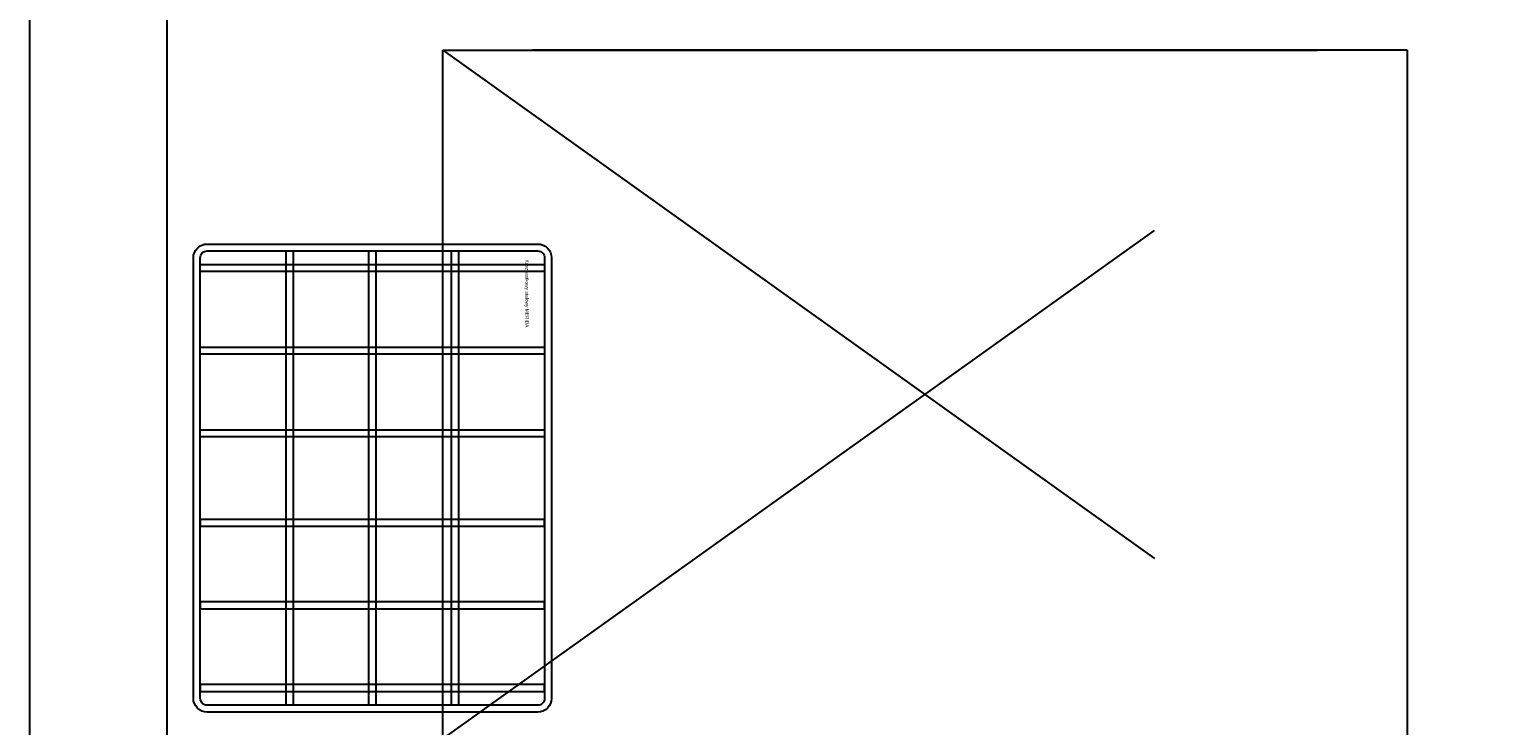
# Model space of a CAD drawing. Header units: millimetres. Extents: x 6161 to 8965, y -9035 to -5431.
# Tile 151 of 256: x 6509 to 6616, y -6503 to -6452. Entities that reach past the tile are written whole.
import ezdxf

# ---------------------------------------------------------------- set-up
doc = ezdxf.new("R2010")
doc.units = ezdxf.units.MM
doc.linetypes.add('DASHED', pattern=[19.05, 12.7, -6.35])
doc.layers.add('Wyposazenie Wew - Urzadzenia Sanitarne', color=6, linetype='Continuous')
doc.layers.add('Ściany', color=7, linetype='Continuous')
doc.styles.get("Standard").update_dxf_attribs({"font": 'arial.ttf'})

# ---------------------------------------------------------------- blocks, each defined once
blk = doc.blocks.new('Modul_MOP')
at = {"color": 9, "linetype": 'DASHED', "ltscale": 5, "true_color": 0xb8b8b8}
blk.add_lwpolyline([(-35, -55), (-35, -105), (35, -105), (35, -55), (-35, -55), (35, -105), (-35, -105), (35, -55)], dxfattribs=at)
blk = doc.blocks.new('Kosz_MERIDA')
for points in [[(1, 0), (33, 0, -0.414214), (34, -1), (34, -25, -0.414214), (33, -26), (1, -26, -0.414214), (0, -25), (0, -1, -0.414214)], [(1, -0.5), (33, -0.5, -0.414214), (33.5, -1), (33.5, -25, -0.414214), (33, -25.5), (1, -25.5, -0.414214), (0.5, -25), (0.5, -1, -0.414214)]]:
    blk.add_lwpolyline(points, format="xyb", close=True)
at = {"color": 9, "true_color": 0xb8b8b8}
for points in [[(1.5, -0.5), (2, -0.5), (2, -25.5), (1.5, -25.5)], [(7.5, -0.5), (8, -0.5), (8, -25.5), (7.5, -25.5)], [(13.5, -0.5), (14, -0.5), (14, -25.5), (13.5, -25.5)], [(20.5, -0.5), (20, -0.5), (20, -25.5), (20.5, -25.5)], [(26.5, -0.5), (26, -0.5), (26, -25.5), (26.5, -25.5)], [(32.5, -0.5), (32, -0.5), (32, -25.5), (32.5, -25.5)], [(0.5, -6.75), (33.5, -6.75), (33.5, -7.25), (0.5, -7.25)], [(0.5, -12.75), (33.5, -12.75), (33.5, -13.25), (0.5, -13.25)], [(0.5, -18.75), (33.5, -18.75), (33.5, -19.25), (0.5, -19.25)]]:
    blk.add_lwpolyline(points, close=True, dxfattribs=at)
at = {"insert": (1.13, -1.65), "char_height": 0.25, "width": 10.4, "attachment_point": 1}
blk.add_mtext('Kosz siatkowy stalowy MERIDA', dxfattribs=at)

msp = doc.modelspace()

# ---------------------------------------------------------------- linework, layer by layer
at = {"layer": 'Ściany'}
msp.add_lwpolyline([(7339.03, -6593.82), (7023.83, -6593.82), (7023.83, -6448.82), (7013.83, -6448.82), (7013.83, -6558.82), (6518.83, -6558.82), (6518.83, -6448.82), (6508.83, -6448.82), (6508.83, -6678.82)], dxfattribs=at)

# ---------------------------------------------------------------- block references
at = {"layer": 'Wyposazenie Wew - Urzadzenia Sanitarne', "xscale": -1, "rotation": 180}
msp.add_blockref('Modul_MOP', (6573.83, -6558.82), dxfattribs=at)
at = {"layer": 'Wyposazenie Wew - Urzadzenia Sanitarne', "rotation": 269.9999999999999}
msp.add_blockref('Kosz_MERIDA', (6546.72, -6467.89), dxfattribs=at)

doc.saveas('drawing.dxf')
